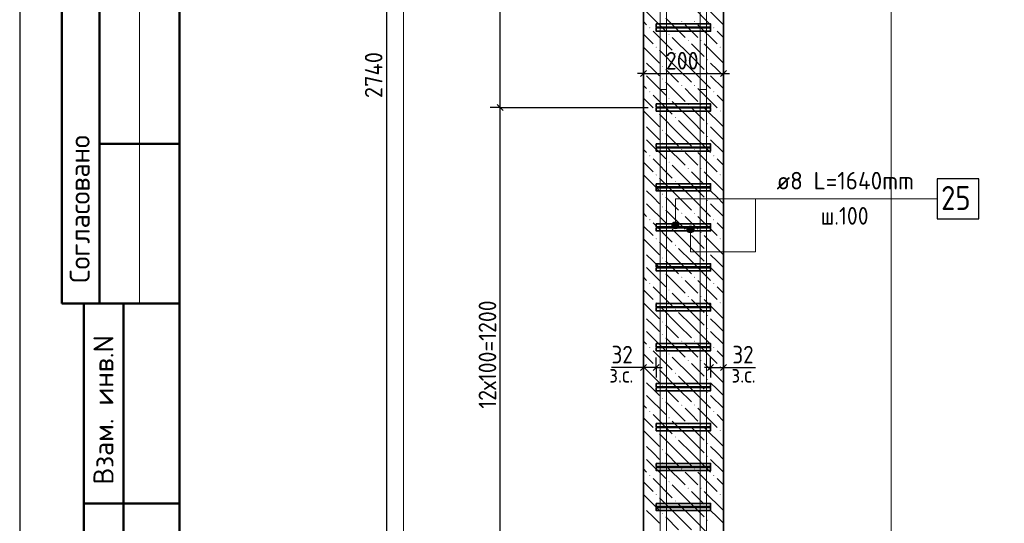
# Model space of a CAD drawing. Header units: millimetres. Extents: x 0 to 42000, y 0 to 29700.
# Tile 2 of 12: x 0 to 12312, y 6251 to 12554. Entities that reach past the tile are written whole.
import ezdxf

# ---------------------------------------------------------------- set-up
doc = ezdxf.new("R2010")
doc.units = ezdxf.units.MM
doc.linetypes.add('______2', pattern=[270, 200, -70])
for name, color, linetype, lineweight in [('S1 Продольная арматура', 7, 'Continuous', 35), ('Standard', 7, 'Continuous', 25), ('Выпуски арматуры Г-обр.', 52, 'Continuous', 25), ('ЖБ Пилон', 7, 'Continuous', 35), ('Позиционная метка линия выноска', 7, 'Continuous', 13)]:
    doc.layers.add(name, color=color, linetype=linetype, lineweight=lineweight)
doc.layers.add('Размерная выноска', color=7, linetype='Continuous')
doc.layers.add('Хомут', color=7, linetype='Continuous', lineweight=25, true_color=0x6e3c1e)
doc.styles.add('ISOCPEUR', font='txt')

msp = doc.modelspace()

# ---------------------------------------------------------------- hatches: boundary and pattern name
at = {"layer": 'ЖБ Пилон', "linetype": 'Continuous', "lineweight": 18, "transparency": 33554687}
for points in [[(7873, 12451), (7880, 12457), (7886, 12451), (7880, 12444)], [(8273, 12531), (8280, 12537), (8286, 12531), (8280, 12524)], [(8433, 12531), (8440, 12537), (8446, 12531), (8440, 12524)], [(8673, 12451), (8680, 12457), (8686, 12451), (8680, 12444)], [(8113, 12371), (8120, 12377), (8126, 12371), (8120, 12364)], [(7953, 12211), (7960, 12217), (7966, 12211), (7960, 12204)], [(8353, 12291), (8360, 12297), (8366, 12291), (8360, 12284)], [(8513, 12291), (8520, 12297), (8526, 12291), (8520, 12284)], [(8753, 12211), (8760, 12217), (8766, 12211), (8760, 12204)], [(8193, 12131), (8200, 12137), (8206, 12131), (8200, 12124)], [(7799, 12057), (7800, 12057), (7806, 12051), (7800, 12044), (7799, 12044)], [(8033, 11971), (8040, 11977), (8046, 11971), (8040, 11964)], [(8593, 12051), (8600, 12057), (8606, 12051), (8600, 12044)], [(7799, 11897), (7800, 11897), (7806, 11891), (7800, 11884), (7799, 11884)], [(8593, 11891), (8600, 11897), (8606, 11891), (8600, 11884)], [(8033, 11811), (8040, 11817), (8046, 11811), (8040, 11804)], [(8273, 11731), (8280, 11737), (8286, 11731), (8280, 11724)], [(8433, 11731), (8440, 11737), (8446, 11731), (8440, 11724)], [(7873, 11651), (7880, 11657), (7886, 11651), (7880, 11644)], [(8113, 11571), (8120, 11577), (8126, 11571), (8120, 11564)], [(8673, 11651), (8680, 11657), (8686, 11651), (8680, 11644)], [(8353, 11491), (8360, 11497), (8366, 11491), (8360, 11484)], [(8513, 11491), (8520, 11497), (8526, 11491), (8520, 11484)], [(7953, 11411), (7960, 11417), (7966, 11411), (7960, 11404)], [(8193, 11331), (8200, 11337), (8206, 11331), (8200, 11324)], [(8753, 11411), (8760, 11417), (8766, 11411), (8760, 11404)], [(7799, 11257), (7800, 11257), (7806, 11251), (7800, 11244), (7799, 11244)], [(8593, 11251), (8600, 11257), (8606, 11251), (8600, 11244)], [(7799, 11097), (7800, 11097), (7806, 11091), (7800, 11084), (7799, 11084)], [(8033, 11171), (8040, 11177), (8046, 11171), (8040, 11164)], [(8593, 11091), (8600, 11097), (8606, 11091), (8600, 11084)], [(8033, 11011), (8040, 11017), (8046, 11011), (8040, 11004)], [(7873, 10851), (7880, 10857), (7886, 10851), (7880, 10844)], [(8273, 10931), (8280, 10937), (8286, 10931), (8280, 10924)], [(8433, 10931), (8440, 10937), (8446, 10931), (8440, 10924)], [(8673, 10851), (8680, 10857), (8686, 10851), (8680, 10844)], [(8113, 10771), (8120, 10777), (8126, 10771), (8120, 10764)], [(7953, 10611), (7960, 10617), (7966, 10611), (7960, 10604)], [(8353, 10691), (8360, 10697), (8366, 10691), (8360, 10684)], [(8513, 10691), (8520, 10697), (8526, 10691), (8520, 10684)], [(8753, 10611), (8760, 10617), (8766, 10611), (8760, 10604)], [(8193, 10531), (8200, 10537), (8206, 10531), (8200, 10524)], [(7799, 10457), (7800, 10457), (7806, 10451), (7800, 10444), (7799, 10444)], [(8033, 10371), (8040, 10377), (8046, 10371), (8040, 10364)], [(8593, 10451), (8600, 10457), (8606, 10451), (8600, 10444)], [(7799, 10297), (7800, 10297), (7806, 10291), (7800, 10284), (7799, 10284)], [(8593, 10291), (8600, 10297), (8606, 10291), (8600, 10284)], [(8033, 10211), (8040, 10217), (8046, 10211), (8040, 10204)], [(8273, 10131), (8280, 10137), (8286, 10131), (8280, 10124)], [(8433, 10131), (8440, 10137), (8446, 10131), (8440, 10124)], [(7873, 10051), (7880, 10057), (7886, 10051), (7880, 10044)], [(8113, 9971), (8120, 9977), (8126, 9971), (8120, 9964)], [(8673, 10051), (8680, 10057), (8686, 10051), (8680, 10044)], [(8353, 9891), (8360, 9897), (8366, 9891), (8360, 9884)], [(8513, 9891), (8520, 9897), (8526, 9891), (8520, 9884)], [(7953, 9811), (7960, 9817), (7966, 9811), (7960, 9804)], [(8193, 9731), (8200, 9737), (8206, 9731), (8200, 9724)], [(8753, 9811), (8760, 9817), (8766, 9811), (8760, 9804)], [(7799, 9657), (7800, 9657), (7806, 9651), (7800, 9644), (7799, 9644)], [(8593, 9651), (8600, 9657), (8606, 9651), (8600, 9644)], [(7799, 9497), (7800, 9497), (7806, 9491), (7800, 9484), (7799, 9484)], [(8033, 9571), (8040, 9577), (8046, 9571), (8040, 9564)], [(8593, 9491), (8600, 9497), (8606, 9491), (8600, 9484)], [(8033, 9411), (8040, 9417), (8046, 9411), (8040, 9404)], [(7873, 9251), (7880, 9257), (7886, 9251), (7880, 9244)], [(8273, 9331), (8280, 9337), (8286, 9331), (8280, 9324)], [(8433, 9331), (8440, 9337), (8446, 9331), (8440, 9324)], [(8673, 9251), (8680, 9257), (8686, 9251), (8680, 9244)], [(8113, 9171), (8120, 9177), (8126, 9171), (8120, 9164)], [(7953, 9011), (7960, 9017), (7966, 9011), (7960, 9004)], [(8353, 9091), (8360, 9097), (8366, 9091), (8360, 9084)], [(8513, 9091), (8520, 9097), (8526, 9091), (8520, 9084)], [(8753, 9011), (8760, 9017), (8766, 9011), (8760, 9004)], [(8193, 8931), (8200, 8937), (8206, 8931), (8200, 8924)], [(7799, 8857), (7800, 8857), (7806, 8851), (7800, 8844), (7799, 8844)], [(8033, 8771), (8040, 8777), (8046, 8771), (8040, 8764)], [(8593, 8851), (8600, 8857), (8606, 8851), (8600, 8844)], [(7799, 8697), (7800, 8697), (7806, 8691), (7800, 8684), (7799, 8684)], [(8593, 8691), (8600, 8697), (8606, 8691), (8600, 8684)], [(8033, 8611), (8040, 8617), (8046, 8611), (8040, 8604)], [(8273, 8531), (8280, 8537), (8286, 8531), (8280, 8524)], [(8433, 8531), (8440, 8537), (8446, 8531), (8440, 8524)], [(7873, 8451), (7880, 8457), (7886, 8451), (7880, 8444)], [(8113, 8371), (8120, 8377), (8126, 8371), (8120, 8364)], [(8673, 8451), (8680, 8457), (8686, 8451), (8680, 8444)], [(8353, 8291), (8360, 8297), (8366, 8291), (8360, 8284)], [(8513, 8291), (8520, 8297), (8526, 8291), (8520, 8284)], [(7953, 8211), (7960, 8217), (7966, 8211), (7960, 8204)], [(8193, 8131), (8200, 8137), (8206, 8131), (8200, 8124)], [(8753, 8211), (8760, 8217), (8766, 8211), (8760, 8204)], [(7799, 8057), (7800, 8057), (7806, 8051), (7800, 8044), (7799, 8044)], [(8593, 8051), (8600, 8057), (8606, 8051), (8600, 8044)], [(7799, 7897), (7800, 7897), (7806, 7891), (7800, 7884), (7799, 7884)], [(8033, 7971), (8040, 7977), (8046, 7971), (8040, 7964)], [(8593, 7891), (8600, 7897), (8606, 7891), (8600, 7884)], [(8033, 7811), (8040, 7817), (8046, 7811), (8040, 7804)], [(7873, 7651), (7880, 7657), (7886, 7651), (7880, 7644)], [(8273, 7731), (8280, 7737), (8286, 7731), (8280, 7724)], [(8433, 7731), (8440, 7737), (8446, 7731), (8440, 7724)], [(8673, 7651), (8680, 7657), (8686, 7651), (8680, 7644)], [(8113, 7571), (8120, 7577), (8126, 7571), (8120, 7564)], [(7953, 7411), (7960, 7417), (7966, 7411), (7960, 7404)], [(8353, 7491), (8360, 7497), (8366, 7491), (8360, 7484)], [(8513, 7491), (8520, 7497), (8526, 7491), (8520, 7484)], [(8753, 7411), (8760, 7417), (8766, 7411), (8760, 7404)], [(8193, 7331), (8200, 7337), (8206, 7331), (8200, 7324)], [(7799, 7257), (7800, 7257), (7806, 7251), (7800, 7244), (7799, 7244)], [(8033, 7171), (8040, 7177), (8046, 7171), (8040, 7164)], [(8593, 7251), (8600, 7257), (8606, 7251), (8600, 7244)], [(7799, 7097), (7800, 7097), (7806, 7091), (7800, 7084), (7799, 7084)], [(8593, 7091), (8600, 7097), (8606, 7091), (8600, 7084)], [(8033, 7011), (8040, 7017), (8046, 7011), (8040, 7004)], [(8273, 6931), (8280, 6937), (8286, 6931), (8280, 6924)], [(8433, 6931), (8440, 6937), (8446, 6931), (8440, 6924)], [(7873, 6851), (7880, 6857), (7886, 6851), (7880, 6844)], [(8113, 6771), (8120, 6777), (8126, 6771), (8120, 6764)], [(8673, 6851), (8680, 6857), (8686, 6851), (8680, 6844)], [(8353, 6691), (8360, 6697), (8366, 6691), (8360, 6684)], [(8513, 6691), (8520, 6697), (8526, 6691), (8520, 6684)], [(7953, 6611), (7960, 6617), (7966, 6611), (7960, 6604)], [(8193, 6531), (8200, 6537), (8206, 6531), (8200, 6524)], [(8753, 6611), (8760, 6617), (8766, 6611), (8760, 6604)], [(7799, 6457), (7800, 6457), (7806, 6451), (7800, 6444), (7799, 6444)], [(8593, 6451), (8600, 6457), (8606, 6451), (8600, 6444)], [(7799, 6297), (7800, 6297), (7806, 6291), (7800, 6284), (7799, 6284)], [(8033, 6371), (8040, 6377), (8046, 6371), (8040, 6364)], [(8593, 6291), (8600, 6297), (8606, 6291), (8600, 6284)]]:
    msp.add_hatch(color=7, dxfattribs=at).paths.add_polyline_path(points, flags=16)
at = {"layer": 'Позиционная метка линия выноска', "linetype": 'Continuous', "lineweight": 13, "transparency": 33554687}
for points in [[(8238, 10003), (8161, 10003), (8154, 9980)], [(8238, 10003), (8154, 9980), (8244, 9980)], [(8244, 9980), (8154, 9980), (8161, 9958)], [(8222, 10019), (8177, 10019), (8161, 10003)], [(8222, 10019), (8161, 10003), (8238, 10003)], [(8244, 9980), (8161, 9958), (8238, 9958)], [(8177, 10019), (8222, 10019), (8199, 10025)], [(8365, 9969), (8410, 9969), (8388, 9975)], [(8238, 9958), (8161, 9958), (8177, 9941)], [(8238, 9958), (8177, 9941), (8222, 9941)], [(8222, 9941), (8177, 9941), (8199, 9935)], [(8343, 9930), (8433, 9930), (8427, 9953)], [(8343, 9930), (8427, 9953), (8349, 9953)], [(8349, 9908), (8433, 9930), (8343, 9930)], [(8349, 9953), (8427, 9953), (8410, 9969)], [(8349, 9953), (8410, 9969), (8365, 9969)], [(8349, 9908), (8427, 9908), (8433, 9930)], [(8365, 9891), (8427, 9908), (8349, 9908)], [(8365, 9891), (8410, 9891), (8427, 9908)], [(8410, 9891), (8365, 9891), (8388, 9885)]]:
    msp.add_hatch(color=7, dxfattribs=at).paths.add_polyline_path(points)

# ---------------------------------------------------------------- linework, layer by layer
at = {"layer": 'S1 Продольная арматура', "color": 7, "linetype": 'Continuous', "lineweight": 18, "transparency": 33554687}
for points in [[(8009, 5030), (8009, 18732), (8089, 19731), (8089, 26380), (8169, 26380), (8169, 19728), (8089, 18729), (8089, 5030), (8009, 5030)], [(8009, 5030), (8009, 18732), (8089, 19731), (8089, 26380), (8169, 26380), (8169, 19728), (8089, 18729), (8089, 5030), (8009, 5030)], [(8009, 5030), (8009, 18732), (8089, 19731), (8089, 26380), (8169, 26380), (8169, 19728), (8089, 18729), (8089, 5030), (8009, 5030)], [(8009, 5030), (8009, 18732), (8089, 19731), (8089, 26380), (8169, 26380), (8169, 19728), (8089, 18729), (8089, 5030), (8009, 5030)], [(8009, 5030), (8009, 18732), (8089, 19731), (8089, 26380), (8169, 26380), (8169, 19728), (8089, 18729), (8089, 5030), (8009, 5030)], [(8009, 5030), (8009, 18732), (8089, 19731), (8089, 26380), (8169, 26380), (8169, 19728), (8089, 18729), (8089, 5030), (8009, 5030)], [(8509, 5030), (8509, 18729), (8429, 19728), (8429, 26380), (8509, 26380), (8509, 19731), (8589, 18732), (8589, 5030), (8509, 5030)], [(8509, 5030), (8509, 18729), (8429, 19728), (8429, 26380), (8509, 26380), (8509, 19731), (8589, 18732), (8589, 5030), (8509, 5030)], [(8509, 5030), (8509, 18729), (8429, 19728), (8429, 26380), (8509, 26380), (8509, 19731), (8589, 18732), (8589, 5030), (8509, 5030)], [(8509, 5030), (8509, 18729), (8429, 19728), (8429, 26380), (8509, 26380), (8509, 19731), (8589, 18732), (8589, 5030), (8509, 5030)], [(8509, 5030), (8509, 18729), (8429, 19728), (8429, 26380), (8509, 26380), (8509, 19731), (8589, 18732), (8589, 5030), (8509, 5030)], [(8509, 5030), (8509, 18729), (8429, 19728), (8429, 26380), (8509, 26380), (8509, 19731), (8589, 18732), (8589, 5030), (8509, 5030)]]:
    msp.add_lwpolyline(points, dxfattribs=at)
at = {"layer": 'Standard', "color": 7, "linetype": 'Continuous', "lineweight": 25, "transparency": 33554687}
for p, q in [((2000, 29200), (2000, 1058)), ((7762, 11843), (7837, 11918)), ((8762, 11843), (8837, 11918)), ((6046, 11418), (5971, 11493)), ((7837, 8239), (7762, 8164)), ((7997, 8239), (7922, 8164)), ((8602, 8164), (8677, 8239)), ((8762, 8164), (8837, 8239))]:
    msp.add_line(p, q, dxfattribs=at)
at = {"layer": 'Standard', "color": 7, "linetype": 'Continuous', "lineweight": -3, "transparency": 33554687}
for p, q in [((4586, 18730), (4586, 5030)), ((6009, 11455), (6009, 16455)), ((7799, 11880), (7799, 12005)), ((8799, 11880), (8799, 12005)), ((7799, 11880), (7724, 11880)), ((7799, 11880), (7799, 11755)), ((7799, 11880), (7799, 11880)), ((7799, 11880), (8799, 11880)), ((8799, 11880), (8799, 11755)), ((8799, 11880), (8799, 11880)), ((8799, 11880), (8874, 11880)), ((6009, 11455), (5884, 11455)), ((6009, 11455), (6134, 11455)), ((6009, 11455), (7859, 11455)), ((6009, 5455), (6009, 11455)), ((7799, 8202), (7799, 8327)), ((7959, 8202), (7959, 8327)), ((8639, 8202), (8639, 8327)), ((8799, 8202), (8799, 8327)), ((7799, 8202), (7724, 8202)), ((7799, 8202), (7799, 8077)), ((7799, 8202), (7799, 8202)), ((7959, 8202), (7799, 8202)), ((7959, 8202), (7959, 8077)), ((7959, 8202), (7959, 8100)), ((7959, 8202), (8034, 8202)), ((8639, 8202), (8564, 8202)), ((8639, 8202), (8639, 8077)), ((8639, 8202), (8639, 8100)), ((8639, 8202), (8799, 8202)), ((8799, 8202), (8799, 8077)), ((8799, 8202), (8799, 8202)), ((8799, 8202), (8874, 8202))]:
    msp.add_line(p, q, dxfattribs=at)
at = {"layer": 'Standard', "color": 7, "linetype": 'Continuous', "lineweight": 50, "transparency": 33554687}
for p, q in [((527, 15500), (527, 9000)), ((527, 15500), (527, 9000)), ((1000, 15500), (1000, 9000)), ((2000, 11000), (1000, 11000)), ((0, 9000), (6, 9000)), ((527, 9000), (2000, 9000)), ((800, 500), (800, 9000)), ((800, 500), (800, 9000)), ((1300, 500), (1300, 9000)), ((800, 6500), (2000, 6500))]:
    msp.add_line(p, q, dxfattribs=at)
at = {"layer": 'Standard', "color": 7, "linetype": 'Continuous', "lineweight": 13, "transparency": 33554687}
msp.add_line((1500, 15500), (1500, 9000), dxfattribs=at)
at = {"layer": 'Standard', "color": 7, "linetype": 'Continuous', "lineweight": 25, "transparency": 33554687}
msp.add_lwpolyline([(0, 0), (42000, 0), (42000, 29700), (0, 29700), (0, 0)], close=True, dxfattribs=at)
at = {"layer": 'Standard', "color": 7, "linetype": 'Continuous', "lineweight": 50, "transparency": 33554687}
msp.add_lwpolyline([(2000, 29200), (41500, 29200), (41500, 500), (2000, 500), (2000, 29200)], close=True, dxfattribs=at)
at = {"layer": 'Standard', "color": 7, "linetype": 'Continuous', "lineweight": 13, "transparency": 33554687}
msp.add_lwpolyline([(23000, 29200), (2000, 29200), (2000, 500), (23000, 500), (23000, 29200)], dxfattribs=at)
at = {"layer": 'Standard', "color": 254, "linetype": 'Continuous', "lineweight": 13, "true_color": 0xc4c4ff, "transparency": 33554687}
msp.add_lwpolyline([(4799, 2530), (10899, 2530), (10899, 27230), (4799, 27230), (4799, 2530)], dxfattribs=at)
at = {"layer": 'Выпуски арматуры Г-обр.', "color": 7, "linetype": '______2', "lineweight": 13, "transparency": 33554687}
for points in [[(8089, 11680), (8089, 3725), (8082, 3674), (8065, 3622), (8038, 3574), (8005, 3534), (7965, 3501), (7917, 3474), (7865, 3457), (7815, 3450), (6039, 3450), (6039, 3530), (7809, 3530), (7847, 3535), (7885, 3548), (7920, 3567), (7948, 3591), (7972, 3620), (7991, 3654), (8004, 3693), (8009, 3730), (8009, 11680), (8089, 11680)], [(8089, 11680), (8089, 3725), (8082, 3674), (8065, 3622), (8038, 3574), (8005, 3534), (7965, 3501), (7917, 3474), (7865, 3457), (7815, 3450), (6039, 3450), (6039, 3530), (7809, 3530), (7847, 3535), (7885, 3548), (7920, 3567), (7948, 3591), (7972, 3620), (7991, 3654), (8004, 3693), (8009, 3730), (8009, 11680), (8089, 11680)], [(8089, 11680), (8089, 3725), (8082, 3674), (8065, 3622), (8038, 3574), (8005, 3534), (7965, 3501), (7917, 3474), (7865, 3457), (7815, 3450), (6039, 3450), (6039, 3530), (7809, 3530), (7847, 3535), (7885, 3548), (7920, 3567), (7948, 3591), (7972, 3620), (7991, 3654), (8004, 3693), (8009, 3730), (8009, 11680), (8089, 11680)], [(8089, 11680), (8089, 3725), (8082, 3674), (8065, 3622), (8038, 3574), (8005, 3534), (7965, 3501), (7917, 3474), (7865, 3457), (7815, 3450), (6039, 3450), (6039, 3530), (7809, 3530), (7847, 3535), (7885, 3548), (7920, 3567), (7948, 3591), (7972, 3620), (7991, 3654), (8004, 3693), (8009, 3730), (8009, 11680), (8089, 11680)], [(8089, 11680), (8089, 3725), (8082, 3674), (8065, 3622), (8038, 3574), (8005, 3534), (7965, 3501), (7917, 3474), (7865, 3457), (7815, 3450), (6039, 3450), (6039, 3530), (7809, 3530), (7847, 3535), (7885, 3548), (7920, 3567), (7948, 3591), (7972, 3620), (7991, 3654), (8004, 3693), (8009, 3730), (8009, 11680), (8089, 11680)], [(8089, 11680), (8089, 3725), (8082, 3674), (8065, 3622), (8038, 3574), (8005, 3534), (7965, 3501), (7917, 3474), (7865, 3457), (7815, 3450), (6039, 3450), (6039, 3530), (7809, 3530), (7847, 3535), (7885, 3548), (7920, 3567), (7948, 3591), (7972, 3620), (7991, 3654), (8004, 3693), (8009, 3730), (8009, 11680), (8089, 11680)], [(8589, 11680), (8589, 3725), (8582, 3674), (8565, 3622), (8538, 3574), (8505, 3534), (8465, 3501), (8417, 3474), (8365, 3457), (8315, 3450), (6539, 3450), (6539, 3530), (8309, 3530), (8347, 3535), (8385, 3548), (8420, 3567), (8448, 3591), (8472, 3620), (8491, 3654), (8504, 3693), (8509, 3730), (8509, 11680), (8589, 11680)], [(8589, 11680), (8589, 3725), (8582, 3674), (8565, 3622), (8538, 3574), (8505, 3534), (8465, 3501), (8417, 3474), (8365, 3457), (8315, 3450), (6539, 3450), (6539, 3530), (8309, 3530), (8347, 3535), (8385, 3548), (8420, 3567), (8448, 3591), (8472, 3620), (8491, 3654), (8504, 3693), (8509, 3730), (8509, 11680), (8589, 11680)], [(8589, 11680), (8589, 3725), (8582, 3674), (8565, 3622), (8538, 3574), (8505, 3534), (8465, 3501), (8417, 3474), (8365, 3457), (8315, 3450), (6539, 3450), (6539, 3530), (8309, 3530), (8347, 3535), (8385, 3548), (8420, 3567), (8448, 3591), (8472, 3620), (8491, 3654), (8504, 3693), (8509, 3730), (8509, 11680), (8589, 11680)], [(8589, 11680), (8589, 3725), (8582, 3674), (8565, 3622), (8538, 3574), (8505, 3534), (8465, 3501), (8417, 3474), (8365, 3457), (8315, 3450), (6539, 3450), (6539, 3530), (8309, 3530), (8347, 3535), (8385, 3548), (8420, 3567), (8448, 3591), (8472, 3620), (8491, 3654), (8504, 3693), (8509, 3730), (8509, 11680), (8589, 11680)], [(8589, 11680), (8589, 3725), (8582, 3674), (8565, 3622), (8538, 3574), (8505, 3534), (8465, 3501), (8417, 3474), (8365, 3457), (8315, 3450), (6539, 3450), (6539, 3530), (8309, 3530), (8347, 3535), (8385, 3548), (8420, 3567), (8448, 3591), (8472, 3620), (8491, 3654), (8504, 3693), (8509, 3730), (8509, 11680), (8589, 11680)], [(8589, 11680), (8589, 3725), (8582, 3674), (8565, 3622), (8538, 3574), (8505, 3534), (8465, 3501), (8417, 3474), (8365, 3457), (8315, 3450), (6539, 3450), (6539, 3530), (8309, 3530), (8347, 3535), (8385, 3548), (8420, 3567), (8448, 3591), (8472, 3620), (8491, 3654), (8504, 3693), (8509, 3730), (8509, 11680), (8589, 11680)]]:
    msp.add_lwpolyline(points, dxfattribs=at)
at = {"layer": 'ЖБ Пилон', "color": 7, "linetype": 'Continuous', "lineweight": 35, "transparency": 33554687}
for p, q in [((7799, 18730), (7799, 5030)), ((8799, 5030), (8799, 18730))]:
    msp.add_line(p, q, dxfattribs=at)
at = {"layer": 'ЖБ Пилон', "color": 9, "linetype": 'Continuous', "lineweight": 18, "true_color": 0xc7c7c7, "transparency": 33554687}
for p, q in [((8400, 12731), (8640, 12491)), ((7840, 12651), (8080, 12411)), ((8080, 12571), (8320, 12331)), ((8640, 12651), (8799, 12491)), ((7799, 12531), (7840, 12491)), ((8400, 12411), (8320, 12491)), ((8480, 12491), (8720, 12251)), ((7799, 12371), (7920, 12251)), ((7920, 12411), (8160, 12171)), ((8400, 12091), (8160, 12331)), ((8480, 12331), (8400, 12411)), ((8720, 12411), (8799, 12331)), ((7799, 12211), (8000, 12011)), ((8400, 12251), (8560, 12091)), ((8560, 12251), (8799, 12011)), ((8240, 11931), (8000, 12171)), ((8240, 12091), (8400, 11931)), ((8400, 12091), (8560, 11931)), ((7920, 11931), (7840, 12011)), ((8720, 11931), (8640, 12011)), ((7840, 11851), (8080, 11611)), ((8000, 11851), (7920, 11931)), ((8080, 11931), (8240, 11771)), ((8240, 11931), (8400, 11771)), ((8400, 11931), (8640, 11691)), ((8640, 11851), (8799, 11691)), ((8799, 11851), (8720, 11931)), ((7799, 11731), (7840, 11691)), ((8080, 11771), (8320, 11531)), ((7920, 11611), (8160, 11371)), ((8400, 11611), (8320, 11691)), ((8480, 11531), (8400, 11611)), ((8480, 11691), (8720, 11451)), ((8720, 11611), (8799, 11531)), ((7799, 11571), (7920, 11451)), ((8400, 11291), (8160, 11531)), ((8400, 11451), (8560, 11291)), ((8560, 11451), (8799, 11211)), ((7799, 11411), (8000, 11211)), ((8240, 11131), (8000, 11371)), ((7920, 11131), (7840, 11211)), ((8240, 11291), (8400, 11131)), ((8400, 11291), (8560, 11131)), ((8720, 11131), (8640, 11211)), ((8000, 11051), (7920, 11131)), ((8080, 11131), (8240, 10971)), ((8240, 11131), (8400, 10971)), ((8400, 11131), (8640, 10891)), ((8799, 11051), (8720, 11131)), ((7840, 11051), (8080, 10811)), ((8080, 10971), (8320, 10731)), ((8640, 11051), (8799, 10891)), ((7799, 10931), (7840, 10891)), ((8400, 10811), (8320, 10891)), ((8480, 10891), (8720, 10651)), ((7799, 10771), (7920, 10651)), ((7920, 10811), (8160, 10571)), ((8400, 10491), (8160, 10731)), ((8480, 10731), (8400, 10811)), ((8720, 10811), (8799, 10731)), ((7799, 10611), (8000, 10411)), ((8400, 10651), (8560, 10491)), ((8560, 10651), (8799, 10411)), ((8240, 10331), (8000, 10571)), ((8240, 10491), (8400, 10331)), ((8400, 10491), (8560, 10331)), ((7920, 10331), (7840, 10411)), ((8720, 10331), (8640, 10411)), ((7840, 10251), (8080, 10011)), ((8000, 10251), (7920, 10331)), ((8080, 10331), (8240, 10171)), ((8240, 10331), (8400, 10171)), ((8400, 10331), (8640, 10091)), ((8640, 10251), (8799, 10091)), ((8799, 10251), (8720, 10331)), ((7799, 10131), (7840, 10091)), ((8080, 10171), (8320, 9931)), ((7920, 10011), (8160, 9771)), ((8400, 10011), (8320, 10091)), ((8480, 9931), (8400, 10011)), ((8480, 10091), (8720, 9851)), ((8720, 10011), (8799, 9931)), ((7799, 9971), (7920, 9851)), ((8400, 9691), (8160, 9931)), ((8400, 9851), (8560, 9691)), ((8560, 9851), (8799, 9611)), ((7799, 9811), (8000, 9611)), ((8240, 9531), (8000, 9771)), ((7920, 9531), (7840, 9611)), ((8240, 9691), (8400, 9531)), ((8400, 9691), (8560, 9531)), ((8720, 9531), (8640, 9611)), ((8000, 9451), (7920, 9531)), ((8080, 9531), (8240, 9371)), ((8240, 9531), (8400, 9371)), ((8400, 9531), (8640, 9291)), ((8799, 9451), (8720, 9531)), ((7840, 9451), (8080, 9211)), ((8080, 9371), (8320, 9131)), ((8640, 9451), (8799, 9291)), ((7799, 9331), (7840, 9291)), ((8400, 9211), (8320, 9291)), ((8480, 9291), (8720, 9051)), ((7799, 9171), (7920, 9051)), ((7920, 9211), (8160, 8971)), ((8400, 8891), (8160, 9131)), ((8480, 9131), (8400, 9211)), ((8720, 9211), (8799, 9131)), ((7799, 9011), (8000, 8811)), ((8400, 9051), (8560, 8891)), ((8560, 9051), (8799, 8811)), ((8240, 8731), (8000, 8971)), ((8240, 8891), (8400, 8731)), ((8400, 8891), (8560, 8731)), ((7920, 8731), (7840, 8811)), ((8720, 8731), (8640, 8811)), ((7840, 8651), (8080, 8411)), ((8000, 8651), (7920, 8731)), ((8080, 8731), (8240, 8571)), ((8240, 8731), (8400, 8571)), ((8400, 8731), (8640, 8491)), ((8640, 8651), (8799, 8491)), ((8799, 8651), (8720, 8731)), ((7799, 8531), (7840, 8491)), ((8080, 8571), (8320, 8331)), ((7920, 8411), (8160, 8171)), ((8400, 8411), (8320, 8491)), ((8480, 8331), (8400, 8411)), ((8480, 8491), (8720, 8251)), ((8720, 8411), (8799, 8331)), ((7799, 8371), (7920, 8251)), ((8400, 8091), (8160, 8331)), ((8400, 8251), (8560, 8091)), ((8560, 8251), (8799, 8011)), ((7799, 8211), (8000, 8011)), ((8240, 7931), (8000, 8171)), ((7920, 7931), (7840, 8011)), ((8240, 8091), (8400, 7931)), ((8400, 8091), (8560, 7931)), ((8720, 7931), (8640, 8011)), ((8000, 7851), (7920, 7931)), ((8080, 7931), (8240, 7771)), ((8240, 7931), (8400, 7771)), ((8400, 7931), (8640, 7691)), ((8799, 7851), (8720, 7931)), ((7840, 7851), (8080, 7611)), ((8080, 7771), (8320, 7531)), ((8640, 7851), (8799, 7691)), ((7799, 7731), (7840, 7691)), ((8400, 7611), (8320, 7691)), ((8480, 7691), (8720, 7451)), ((7799, 7571), (7920, 7451)), ((7920, 7611), (8160, 7371)), ((8400, 7291), (8160, 7531)), ((8480, 7531), (8400, 7611)), ((8720, 7611), (8799, 7531)), ((7799, 7411), (8000, 7211)), ((8400, 7451), (8560, 7291)), ((8560, 7451), (8799, 7211)), ((8240, 7131), (8000, 7371)), ((8240, 7291), (8400, 7131)), ((8400, 7291), (8560, 7131)), ((7920, 7131), (7840, 7211)), ((8720, 7131), (8640, 7211)), ((7840, 7051), (8080, 6811)), ((8000, 7051), (7920, 7131)), ((8080, 7131), (8240, 6971)), ((8240, 7131), (8400, 6971)), ((8400, 7131), (8640, 6891)), ((8640, 7051), (8799, 6891)), ((8799, 7051), (8720, 7131)), ((7799, 6931), (7840, 6891)), ((8080, 6971), (8320, 6731)), ((7920, 6811), (8160, 6571)), ((8400, 6811), (8320, 6891)), ((8480, 6731), (8400, 6811)), ((8480, 6891), (8720, 6651)), ((8720, 6811), (8799, 6731)), ((7799, 6771), (7920, 6651)), ((8400, 6491), (8160, 6731)), ((8400, 6651), (8560, 6491)), ((8560, 6651), (8799, 6411)), ((7799, 6611), (8000, 6411)), ((8240, 6331), (8000, 6571)), ((7920, 6331), (7840, 6411)), ((8240, 6491), (8400, 6331)), ((8400, 6491), (8560, 6331)), ((8720, 6331), (8640, 6411)), ((8000, 6251), (7920, 6331)), ((8080, 6331), (8240, 6171)), ((8240, 6331), (8400, 6171)), ((8400, 6331), (8640, 6091)), ((8799, 6251), (8720, 6331))]:
    msp.add_line(p, q, dxfattribs=at)
at = {"layer": 'Позиционная метка линия выноска', "color": 7, "linetype": 'Continuous', "lineweight": 13, "transparency": 33554687}
for p, q in [((8154, 9980), (8154, 9980)), ((8199, 10025), (8199, 10025)), ((8244, 9980), (8244, 9980)), ((8388, 9975), (8388, 9975)), ((8199, 9935), (8199, 9935)), ((8343, 9930), (8343, 9930)), ((8388, 9885), (8388, 9885)), ((8433, 9930), (8433, 9930))]:
    msp.add_line(p, q, dxfattribs=at)
for points in [[(11472, 10312), (8199, 10312), (8199, 9980)], [(9199, 10312), (9199, 9648), (8388, 9648), (8388, 9930)]]:
    msp.add_lwpolyline(points, dxfattribs=at)
for centre in [(8199, 9980), (8388, 9930)]:
    msp.add_circle(centre, 45, dxfattribs=at)
at = {"layer": 'Размерная выноска', "color": 7, "linetype": 'Continuous', "lineweight": -3, "transparency": 33554687}
for p, q in [((7799, 8202), (7399, 8202)), ((8799, 8202), (9199, 8202))]:
    msp.add_line(p, q, dxfattribs=at)
at = {"layer": 'Хомут', "color": 7, "linetype": 'Continuous', "lineweight": 35, "transparency": 33554687}
for points in [[(7959, 12500), (8639, 12500), (8639, 12460), (7959, 12460), (7959, 12500)], [(7959, 12500), (8639, 12500), (8639, 12460), (7959, 12460), (7959, 12500)], [(7959, 12450), (8639, 12450), (8639, 12410), (7959, 12410), (7959, 12450)], [(7959, 12450), (8639, 12450), (8639, 12410), (7959, 12410), (7959, 12450)], [(7959, 11500), (8639, 11500), (8639, 11460), (7959, 11460), (7959, 11500)], [(7959, 11500), (8639, 11500), (8639, 11460), (7959, 11460), (7959, 11500)], [(7959, 11450), (8639, 11450), (8639, 11410), (7959, 11410), (7959, 11450)], [(7959, 11450), (8639, 11450), (8639, 11410), (7959, 11410), (7959, 11450)], [(7959, 11000), (8639, 11000), (8639, 10960), (7959, 10960), (7959, 11000)], [(7959, 11000), (8639, 11000), (8639, 10960), (7959, 10960), (7959, 11000)], [(7959, 10950), (8639, 10950), (8639, 10910), (7959, 10910), (7959, 10950)], [(7959, 10950), (8639, 10950), (8639, 10910), (7959, 10910), (7959, 10950)], [(7959, 10500), (8639, 10500), (8639, 10460), (7959, 10460), (7959, 10500)], [(7959, 10500), (8639, 10500), (8639, 10460), (7959, 10460), (7959, 10500)], [(7959, 10450), (8639, 10450), (8639, 10410), (7959, 10410), (7959, 10450)], [(7959, 10450), (8639, 10450), (8639, 10410), (7959, 10410), (7959, 10450)], [(7959, 10000), (8639, 10000), (8639, 9960), (7959, 9960), (7959, 10000)], [(7959, 10000), (8639, 10000), (8639, 9960), (7959, 9960), (7959, 10000)], [(7959, 9950), (8639, 9950), (8639, 9910), (7959, 9910), (7959, 9950)], [(7959, 9950), (8639, 9950), (8639, 9910), (7959, 9910), (7959, 9950)], [(7959, 9500), (8639, 9500), (8639, 9460), (7959, 9460), (7959, 9500)], [(7959, 9500), (8639, 9500), (8639, 9460), (7959, 9460), (7959, 9500)], [(7959, 9450), (8639, 9450), (8639, 9410), (7959, 9410), (7959, 9450)], [(7959, 9450), (8639, 9450), (8639, 9410), (7959, 9410), (7959, 9450)], [(7959, 9000), (8639, 9000), (8639, 8960), (7959, 8960), (7959, 9000)], [(7959, 9000), (8639, 9000), (8639, 8960), (7959, 8960), (7959, 9000)], [(7959, 8950), (8639, 8950), (8639, 8910), (7959, 8910), (7959, 8950)], [(7959, 8950), (8639, 8950), (8639, 8910), (7959, 8910), (7959, 8950)], [(7959, 8500), (8639, 8500), (8639, 8460), (7959, 8460), (7959, 8500)], [(7959, 8500), (8639, 8500), (8639, 8460), (7959, 8460), (7959, 8500)], [(7959, 8450), (8639, 8450), (8639, 8410), (7959, 8410), (7959, 8450)], [(7959, 8450), (8639, 8450), (8639, 8410), (7959, 8410), (7959, 8450)], [(7959, 8000), (8639, 8000), (8639, 7960), (7959, 7960), (7959, 8000)], [(7959, 8000), (8639, 8000), (8639, 7960), (7959, 7960), (7959, 8000)], [(7959, 7950), (8639, 7950), (8639, 7910), (7959, 7910), (7959, 7950)], [(7959, 7950), (8639, 7950), (8639, 7910), (7959, 7910), (7959, 7950)], [(7959, 7500), (8639, 7500), (8639, 7460), (7959, 7460), (7959, 7500)], [(7959, 7500), (8639, 7500), (8639, 7460), (7959, 7460), (7959, 7500)], [(7959, 7450), (8639, 7450), (8639, 7410), (7959, 7410), (7959, 7450)], [(7959, 7450), (8639, 7450), (8639, 7410), (7959, 7410), (7959, 7450)], [(7959, 7000), (8639, 7000), (8639, 6960), (7959, 6960), (7959, 7000)], [(7959, 7000), (8639, 7000), (8639, 6960), (7959, 6960), (7959, 7000)], [(7959, 6950), (8639, 6950), (8639, 6910), (7959, 6910), (7959, 6950)], [(7959, 6950), (8639, 6950), (8639, 6910), (7959, 6910), (7959, 6950)], [(7959, 6500), (8639, 6500), (8639, 6460), (7959, 6460), (7959, 6500)], [(7959, 6500), (8639, 6500), (8639, 6460), (7959, 6460), (7959, 6500)], [(7959, 6450), (8639, 6450), (8639, 6410), (7959, 6410), (7959, 6450)], [(7959, 6450), (8639, 6450), (8639, 6410), (7959, 6410), (7959, 6450)]]:
    msp.add_lwpolyline(points, dxfattribs=at)
at = {"layer": 'Хомут', "color": 7, "linetype": 'Continuous', "lineweight": 25, "transparency": 33554687}
msp.add_lwpolyline([(11472, 10062), (11992, 10062), (11992, 10562), (11472, 10562), (11472, 10062)], dxfattribs=at)

# ---------------------------------------------------------------- texts
at = {"layer": 'Standard', "color": 7, "linetype": 'Continuous', "lineweight": 25, "transparency": 33554687, "char_height": 220, "attachment_point": 7, "rotation": 90, "style": 'ISOCPEUR'}
for s, insert, width in [('\\W0.93;2740', (4536, 11572), 740.38), ('\\W0.90;12х100=1200', (5959, 7685), 1659.82)]:
    msp.add_mtext(s, dxfattribs=dict(at, insert=insert, width=width))
at = {"layer": 'Standard', "color": 7, "linetype": 'Continuous', "lineweight": 25, "transparency": 33554687, "char_height": 220, "attachment_point": 7, "style": 'ISOCPEUR'}
for s, insert, width in [('\\W0.91;200', (8079, 11930), 561.99), ('\\W0.87;32', (7401, 8252), 403.93), ('\\W0.87;32', (8912, 8252), 403.92)]:
    msp.add_mtext(s, dxfattribs=dict(at, insert=insert, width=width))
at = {"layer": 'Standard', "color": 7, "linetype": 'Continuous', "lineweight": 50, "transparency": 33554687, "char_height": 250, "attachment_point": 7, "rotation": 90, "style": 'ISOCPEUR'}
for s, insert, width in [('\\A1;{\\fISOCPEUR|i0|b0;\\H250.000000;\\W1.000000;\\C7;Согласовано}\\P', (875, 9261), 2071.88), ('\\A1;{\\fISOCPEUR|i0|b0;\\H250.000000;\\W1.000000;\\C7;Взам. инв.N}\\P', (1173, 6736), 1909.1)]:
    msp.add_mtext(s, dxfattribs=dict(at, insert=insert, width=width))
at = {"layer": 'Standard', "color": 7, "linetype": 'Continuous', "lineweight": 18, "transparency": 33554687, "char_height": 200, "width": 459.94, "attachment_point": 7, "style": 'ISOCPEUR'}
for insert in [(7373, 8011), (8901, 8011)]:
    msp.add_mtext('\\W0.90;з.с.', dxfattribs=dict(at, insert=insert))
at = {"layer": 'Хомут', "color": 7, "linetype": 'Continuous', "lineweight": 13, "transparency": 33554687, "attachment_point": 7, "style": 'ISOCPEUR'}
for s, insert, char_height, width in [('\\W0.96;ø8 L=1640mm ', (9465, 10429), 220, 2018.4), ('\\W0.87;25', (11522, 10172), 300, 550.81), ('\\W0.90;ш.100 ', (10015, 9989), 220, 912.9)]:
    msp.add_mtext(s, dxfattribs=dict(at, insert=insert, char_height=char_height, width=width))

doc.saveas('drawing.dxf')
